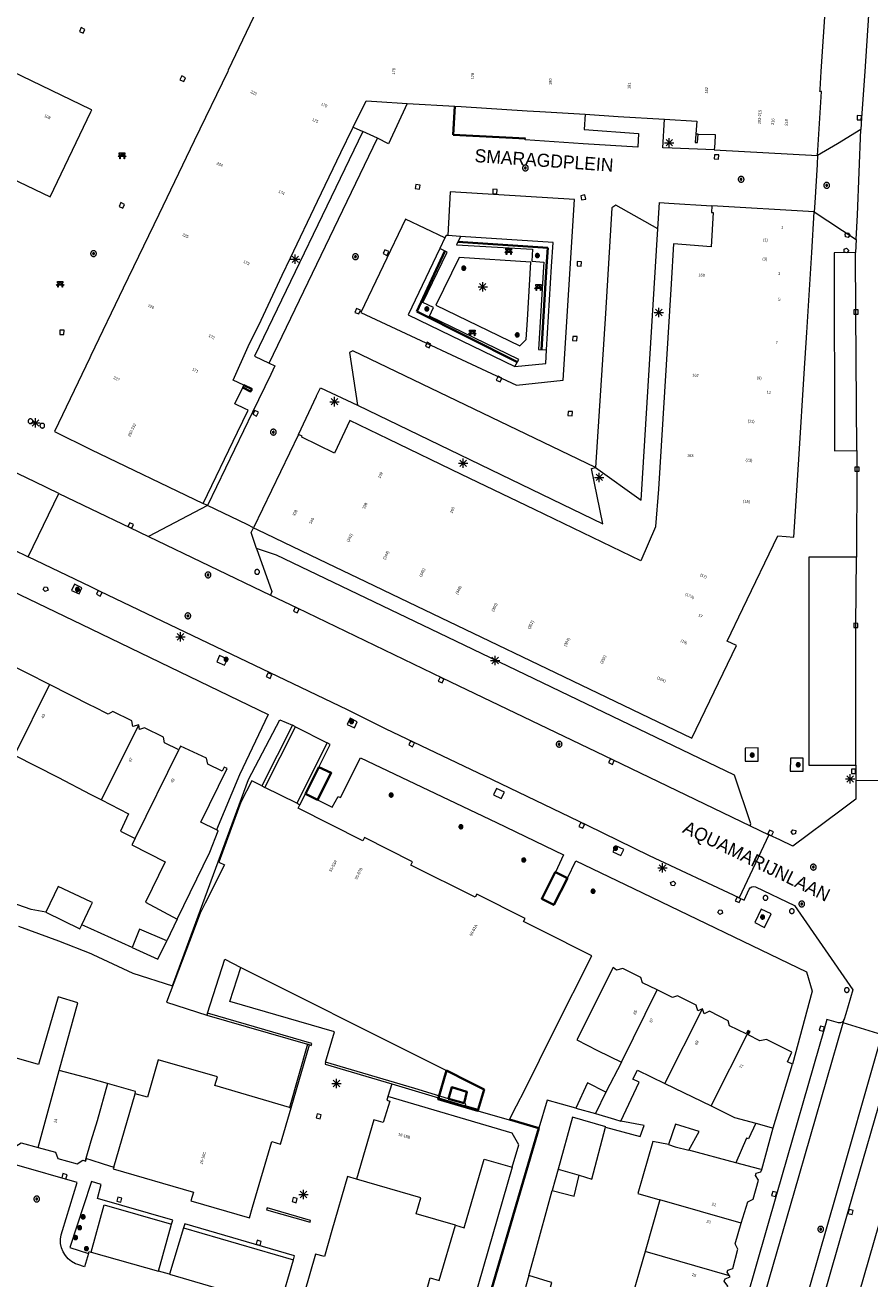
# Model space of a CAD drawing. Header units: metres. Extents: x 135779 to 137489, y 452643 to 455118.
# Tile 247 of 256: x 136993 to 137083, y 453671 to 453805. Entities that reach past the tile are written whole.
import ezdxf
from ezdxf.enums import TextEntityAlignment as Align

# ---------------------------------------------------------------- set-up
doc = ezdxf.new("R2010")
doc.units = ezdxf.units.M
doc.linetypes.add('DGN_Style_3', pattern=[78.572352, 56.123108, -22.449243])
doc.linetypes.add('DGN_Style_4', pattern=[89.853097, 44.898487, -22.449243, 0.056123, -22.449243])
for name, color, linetype, lineweight in [('KTop_GBI_Luifel', 40, 'Continuous', 40), ('KTop_GBI_Toegangstrap', 40, 'Continuous', 40), ('KTop_NAR_Huisnummer (t)', 7, 'Continuous', 13), ('KTop_NAR_Huisnummer tijdelijk (t)', 7, 'Continuous', 13), ('KTop_ORL_Weg_Straatnaam (t)', 7, 'Continuous', 13), ('KTop_OTD_Half verhard', 15, 'Continuous', 13), ('KTop_PAL_Afsluitpaal', 222, 'Continuous', 13), ('KTop_PAL_Lichtmast', 40, 'Continuous', 13), ('KTop_PND_Grondvlaksituatie van BAG-pand [tachy]', 1, 'Continuous', 13), ('KTop_PND_Pandscheiding', 40, 'Continuous', 13), ('KTop_PUT_Brandkraan of -put', 1, 'Continuous', 13), ('KTop_PUT_Inspectie- of rioolput', 15, 'Continuous', 13), ('KTop_PUT_Kolk', 15, 'Continuous', 13), ('KTop_SHD_Hek (l)', 15, 'DGN_Style_4', 40), ('KTop_SHD_Muur', 15, 'Continuous', 13), ('KTop_SHD_Muur (l)', 15, 'Continuous', 40), ('KTop_STM_Bank', 40, 'Continuous', 13), ('KTop_VGO_Boom', 92, 'Continuous', 13), ('KTop_VGO_Haag (l)', 92, 'DGN_Style_3', 40), ('KTop_WGD_Parkeervlak', 251, 'Continuous', 13), ('KTop_WGD_Rijbaan_Lokale weg', 251, 'Continuous', 13), ('KTop_WGD_Rijbaan_Lokale weg_verkeersdrempel', 40, 'Continuous', 13), ('KTop_WGD_Voetpad', 251, 'Continuous', 13), ('KTop_WGD_Voetpad_achterpad', 251, 'Continuous', 13)]:
    doc.layers.add(name, color=color, linetype=linetype, lineweight=lineweight)
doc.styles.add('Style-ROVU', font='ROVU.shx')
doc.styles.add('Style-ROVUCURSIEF', font='ROVUCURSIEF.shx')

# ---------------------------------------------------------------- blocks, each defined once
blk = doc.blocks.new('PAL_Lichtmast')
at = {"layer": 'KTop_PAL_Lichtmast'}
for p, q in [((-0.35, -0.35), (0.35, 0.35)), ((0.35, -0.35), (-0.35, 0.35)), ((0, -0.5), (0, 0.5)), ((-0.5, 0), (0.5, 0))]:
    blk.add_line(p, q, dxfattribs=at)
blk = doc.blocks.new('PAL_Afsluitpaal')
at = {"layer": 'KTop_PAL_Afsluitpaal', "flags": 128}
blk.add_lwpolyline([(0.25, 0), (0.25, 0.03), (0.24, 0.05), (0.24, 0.08), (0.23, 0.1), (0.22, 0.13), (0.2, 0.15), (0.19, 0.17), (0.17, 0.19), (0.15, 0.2), (0.12, 0.22), (0.1, 0.23), (0.08, 0.24), (0.05, 0.24), (0.03, 0.25), (0, 0.25), (-0.03, 0.25), (-0.05, 0.24), (-0.08, 0.24), (-0.1, 0.23), (-0.13, 0.22), (-0.15, 0.2), (-0.17, 0.19), (-0.19, 0.17), (-0.2, 0.15), (-0.22, 0.12), (-0.23, 0.1), (-0.24, 0.08), (-0.24, 0.05), (-0.25, 0.03), (-0.25, 0), (-0.25, -0.03), (-0.24, -0.05), (-0.24, -0.08), (-0.23, -0.1), (-0.22, -0.13), (-0.2, -0.15), (-0.19, -0.17), (-0.17, -0.19), (-0.15, -0.2), (-0.12, -0.22), (-0.1, -0.23), (-0.08, -0.24), (-0.05, -0.24), (-0.03, -0.25), (0, -0.25), (0.03, -0.25), (0.05, -0.24), (0.08, -0.24), (0.1, -0.23), (0.13, -0.22), (0.15, -0.2), (0.17, -0.19), (0.19, -0.17), (0.2, -0.15), (0.22, -0.12), (0.23, -0.1), (0.24, -0.08), (0.24, -0.05), (0.25, -0.03), (0.25, 0)], dxfattribs=at)
blk = doc.blocks.new('PUT_Kolk')
at = {"layer": 'KTop_PUT_Kolk', "flags": 128}
blk.add_lwpolyline([(0.22, -0.23), (0.22, 0.22), (-0.23, 0.22), (-0.23, -0.23), (0.22, -0.23)], dxfattribs=at)
blk = doc.blocks.new('PUT_Brandkraan_of_-put')
at = {"layer": 'KTop_PUT_Brandkraan of -put'}
for p, q in [((-0.25, 0.03), (0, 0.25)), ((-0.16, -0.25), (-0.25, 0.03)), ((0, 0.25), (0.25, 0.03)), ((0.25, 0.03), (0.16, -0.25)), ((0.16, -0.25), (-0.16, -0.25))]:
    blk.add_line(p, q, dxfattribs=at)
blk = doc.blocks.new('PUT_Inspectie-_of_rioolput')
at = {"layer": 'KTop_PUT_Inspectie- of rioolput', "flags": 128}
for points in [[(0.31, 0), (0.31, 0.03), (0.3, 0.06), (0.29, 0.1), (0.28, 0.13), (0.27, 0.15), (0.25, 0.18), (0.23, 0.21), (0.21, 0.23), (0.18, 0.25), (0.15, 0.27), (0.13, 0.28), (0.1, 0.29), (0.06, 0.3), (0.03, 0.31), (0, 0.31), (-0.03, 0.31), (-0.06, 0.3), (-0.1, 0.29), (-0.13, 0.28), (-0.16, 0.27), (-0.18, 0.25), (-0.21, 0.23), (-0.23, 0.21), (-0.25, 0.18), (-0.27, 0.15), (-0.28, 0.13), (-0.29, 0.1), (-0.3, 0.06), (-0.31, 0.03), (-0.31, 0), (-0.31, -0.03), (-0.3, -0.06), (-0.29, -0.1), (-0.28, -0.13), (-0.27, -0.16), (-0.25, -0.18), (-0.23, -0.21), (-0.21, -0.23), (-0.18, -0.25), (-0.15, -0.27), (-0.13, -0.28), (-0.1, -0.29), (-0.06, -0.3), (-0.03, -0.31), (0, -0.31), (0.03, -0.31), (0.06, -0.3), (0.1, -0.29), (0.13, -0.28), (0.15, -0.27), (0.18, -0.25), (0.21, -0.23), (0.23, -0.21), (0.25, -0.18), (0.27, -0.15), (0.28, -0.13), (0.29, -0.1), (0.3, -0.06), (0.31, -0.03), (0.31, 0)], [(0.1, 0), (0.09, 0.01), (0.09, 0.02), (0.09, 0.03), (0.09, 0.04), (0.08, 0.05), (0.08, 0.06), (0.07, 0.06), (0.06, 0.07), (0.06, 0.08), (0.05, 0.08), (0.04, 0.09), (0.03, 0.09), (0.02, 0.09), (0.01, 0.09), (0, 0.09), (-0.01, 0.09), (-0.02, 0.09), (-0.03, 0.09), (-0.04, 0.09), (-0.05, 0.08), (-0.06, 0.08), (-0.06, 0.07), (-0.07, 0.06), (-0.08, 0.06), (-0.08, 0.05), (-0.09, 0.04), (-0.09, 0.03), (-0.09, 0.02), (-0.09, 0.01), (-0.09, 0), (-0.09, -0.01), (-0.09, -0.02), (-0.09, -0.03), (-0.09, -0.04), (-0.08, -0.05), (-0.08, -0.06), (-0.07, -0.06), (-0.06, -0.07), (-0.06, -0.08), (-0.05, -0.08), (-0.04, -0.09), (-0.03, -0.09), (-0.02, -0.09), (-0.01, -0.09), (0, -0.09), (0.01, -0.09), (0.02, -0.09), (0.03, -0.09), (0.04, -0.09), (0.05, -0.08), (0.06, -0.08), (0.06, -0.07), (0.07, -0.06), (0.08, -0.06), (0.08, -0.05), (0.09, -0.04), (0.09, -0.03), (0.09, -0.02), (0.09, -0.01), (0.1, 0)], [(0.04, 0), (0.03, 0), (0.03, 0.01), (0.03, 0.01), (0.03, 0.01), (0.03, 0.02), (0.03, 0.02), (0.03, 0.02), (0.02, 0.03), (0.02, 0.03), (0.02, 0.03), (0.01, 0.03), (0.01, 0.03), (0.01, 0.03), (0, 0.03), (0, 0.03), (0, 0.03), (-0.01, 0.03), (-0.01, 0.03), (-0.01, 0.03), (-0.02, 0.03), (-0.02, 0.03), (-0.02, 0.03), (-0.03, 0.02), (-0.03, 0.02), (-0.03, 0.02), (-0.03, 0.01), (-0.03, 0.01), (-0.03, 0.01), (-0.03, 0), (-0.03, 0), (-0.03, 0), (-0.03, -0.01), (-0.03, -0.01), (-0.03, -0.01), (-0.03, -0.02), (-0.03, -0.02), (-0.03, -0.02), (-0.02, -0.03), (-0.02, -0.03), (-0.02, -0.03), (-0.01, -0.03), (-0.01, -0.03), (-0.01, -0.03), (0, -0.03), (0, -0.03), (0, -0.03), (0.01, -0.03), (0.01, -0.03), (0.01, -0.03), (0.02, -0.03), (0.02, -0.03), (0.02, -0.03), (0.03, -0.02), (0.03, -0.02), (0.03, -0.02), (0.03, -0.01), (0.03, -0.01), (0.03, -0.01), (0.03, 0), (0.04, 0)], [(0.01, 0.02), (0.01, 0.02), (0.01, 0.02), (0, 0.02), (0, 0.02), (0, 0.02), (0, 0.02), (-0.01, 0.02), (-0.01, 0.02), (-0.01, 0.02), (-0.01, 0.02), (-0.01, 0.02), (-0.02, 0.02), (-0.02, 0.01), (-0.02, 0.01), (-0.02, 0.01), (-0.02, 0.01), (-0.02, 0.01), (-0.02, 0), (-0.02, 0), (-0.02, 0), (-0.02, 0), (-0.02, -0.01), (-0.02, -0.01), (-0.02, -0.01), (-0.02, -0.01), (-0.02, -0.01), (-0.02, -0.02), (-0.01, -0.02), (-0.01, -0.02), (-0.01, -0.02), (-0.01, -0.02), (-0.01, -0.02), (0, -0.02), (0, -0.02), (0, -0.02), (0, -0.02), (0.01, -0.02), (0.01, -0.02), (0.01, -0.02), (0.01, -0.02), (0.01, -0.02), (0.02, -0.02), (0.02, -0.01), (0.02, -0.01), (0.02, -0.01), (0.02, -0.01), (0.02, -0.01), (0.02, 0), (0.02, 0), (0.02, 0), (0.02, 0), (0.02, 0.01), (0.02, 0.01), (0.02, 0.01), (0.02, 0.01), (0.02, 0.01), (0.02, 0.02), (0.01, 0.02), (0.01, 0.02), (0.01, 0.02)]]:
    blk.add_lwpolyline(points, dxfattribs=at)
blk = doc.blocks.new('STM_Bank')
at = {"layer": 'KTop_STM_Bank'}
for p, q in [((-0.42, -0.09), (-0.3, 0.02)), ((-0.3, 0.31), (0.3, 0.31)), ((-0.3, 0.14), (-0.3, 0.31)), ((-0.2, 0.14), (-0.3, 0.14)), ((-0.3, 0.02), (-0.2, 0.02)), ((-0.2, 0.02), (-0.2, 0.14)), ((0.16, 0.14), (-0.15, 0.14)), ((-0.15, 0.14), (-0.15, 0.02)), ((-0.15, 0.02), (0.16, 0.02)), ((0.16, 0.02), (0.16, 0.14)), ((0.3, 0.14), (0.2, 0.14)), ((0.2, 0.14), (0.2, 0.02)), ((0.2, 0.02), (0.3, 0.02)), ((0.3, 0.31), (0.3, 0.14)), ((0.3, 0.02), (0.42, -0.09)), ((-0.26, -0.09), (-0.42, -0.09)), ((-0.26, -0.31), (-0.26, -0.09)), ((-0.21, -0.31), (-0.26, -0.31)), ((0.22, -0.09), (-0.21, -0.09)), ((-0.21, -0.09), (-0.21, -0.31)), ((0.22, -0.31), (0.22, -0.09)), ((0.26, -0.31), (0.22, -0.31)), ((0.42, -0.09), (0.26, -0.09)), ((0.26, -0.09), (0.26, -0.31))]:
    blk.add_line(p, q, dxfattribs=at)
blk = doc.blocks.new('VGO_Boom')
at = {"layer": 'KTop_VGO_Boom', "flags": 128}
for points in [[(0.21, 0), (0.21, 0.02), (0.21, 0.04), (0.2, 0.07), (0.2, 0.09), (0.19, 0.11), (0.17, 0.13), (0.16, 0.14), (0.14, 0.16), (0.13, 0.17), (0.11, 0.19), (0.09, 0.2), (0.07, 0.2), (0.04, 0.21), (0.02, 0.21), (0, 0.21), (-0.02, 0.21), (-0.05, 0.21), (-0.07, 0.2), (-0.09, 0.2), (-0.11, 0.19), (-0.13, 0.17), (-0.14, 0.16), (-0.16, 0.14), (-0.17, 0.13), (-0.19, 0.11), (-0.2, 0.09), (-0.2, 0.07), (-0.21, 0.04), (-0.21, 0.02), (-0.22, 0), (-0.21, -0.02), (-0.21, -0.05), (-0.2, -0.07), (-0.2, -0.09), (-0.19, -0.11), (-0.17, -0.13), (-0.16, -0.14), (-0.14, -0.16), (-0.13, -0.17), (-0.11, -0.19), (-0.09, -0.2), (-0.07, -0.2), (-0.05, -0.21), (-0.02, -0.21), (0, -0.22), (0.02, -0.21), (0.04, -0.21), (0.07, -0.2), (0.09, -0.2), (0.11, -0.19), (0.13, -0.17), (0.14, -0.16), (0.16, -0.14), (0.17, -0.13), (0.19, -0.11), (0.2, -0.09), (0.2, -0.07), (0.21, -0.05), (0.21, -0.02), (0.21, 0)], [(0.15, 0), (0.15, 0.02), (0.15, 0.03), (0.15, 0.05), (0.14, 0.06), (0.13, 0.08), (0.13, 0.09), (0.12, 0.1), (0.1, 0.12), (0.09, 0.13), (0.08, 0.13), (0.06, 0.14), (0.05, 0.15), (0.03, 0.15), (0.02, 0.15), (0, 0.15), (-0.02, 0.15), (-0.03, 0.15), (-0.05, 0.15), (-0.06, 0.14), (-0.08, 0.13), (-0.09, 0.13), (-0.1, 0.12), (-0.12, 0.1), (-0.13, 0.09), (-0.13, 0.08), (-0.14, 0.06), (-0.15, 0.05), (-0.15, 0.03), (-0.15, 0.02), (-0.16, 0), (-0.15, -0.02), (-0.15, -0.03), (-0.15, -0.05), (-0.14, -0.06), (-0.13, -0.08), (-0.13, -0.09), (-0.12, -0.1), (-0.1, -0.12), (-0.09, -0.13), (-0.08, -0.13), (-0.06, -0.14), (-0.05, -0.15), (-0.03, -0.15), (-0.02, -0.15), (0, -0.16), (0.02, -0.15), (0.03, -0.15), (0.05, -0.15), (0.06, -0.14), (0.08, -0.13), (0.09, -0.13), (0.1, -0.12), (0.12, -0.1), (0.13, -0.09), (0.13, -0.08), (0.14, -0.06), (0.15, -0.05), (0.15, -0.03), (0.15, -0.02), (0.15, 0)], [(0.1, 0), (0.09, 0.01), (0.09, 0.02), (0.09, 0.03), (0.09, 0.04), (0.08, 0.05), (0.08, 0.06), (0.07, 0.06), (0.06, 0.07), (0.06, 0.08), (0.05, 0.08), (0.04, 0.09), (0.03, 0.09), (0.02, 0.09), (0.01, 0.09), (0, 0.09), (-0.01, 0.09), (-0.02, 0.09), (-0.03, 0.09), (-0.04, 0.09), (-0.05, 0.08), (-0.06, 0.08), (-0.06, 0.07), (-0.07, 0.06), (-0.08, 0.06), (-0.08, 0.05), (-0.09, 0.04), (-0.09, 0.03), (-0.09, 0.02), (-0.09, 0.01), (-0.1, 0), (-0.09, -0.01), (-0.09, -0.02), (-0.09, -0.03), (-0.09, -0.04), (-0.08, -0.05), (-0.08, -0.06), (-0.07, -0.06), (-0.06, -0.07), (-0.06, -0.08), (-0.05, -0.08), (-0.04, -0.09), (-0.03, -0.09), (-0.02, -0.09), (-0.01, -0.09), (0, -0.1), (0.01, -0.09), (0.02, -0.09), (0.03, -0.09), (0.04, -0.09), (0.05, -0.08), (0.06, -0.08), (0.06, -0.07), (0.07, -0.06), (0.08, -0.06), (0.08, -0.05), (0.09, -0.04), (0.09, -0.03), (0.09, -0.02), (0.09, -0.01), (0.1, 0)], [(0.04, 0), (0.03, 0), (0.03, 0.01), (0.03, 0.01), (0.03, 0.01), (0.03, 0.02), (0.03, 0.02), (0.03, 0.02), (0.02, 0.03), (0.02, 0.03), (0.02, 0.03), (0.01, 0.03), (0.01, 0.03), (0.01, 0.03), (0, 0.03), (0, 0.03), (0, 0.03), (-0.01, 0.03), (-0.01, 0.03), (-0.01, 0.03), (-0.02, 0.03), (-0.02, 0.03), (-0.02, 0.03), (-0.03, 0.02), (-0.03, 0.02), (-0.03, 0.02), (-0.03, 0.01), (-0.03, 0.01), (-0.03, 0.01), (-0.04, 0), (-0.04, 0), (-0.04, 0), (-0.03, -0.01), (-0.03, -0.01), (-0.03, -0.01), (-0.03, -0.02), (-0.03, -0.02), (-0.03, -0.02), (-0.02, -0.03), (-0.02, -0.03), (-0.02, -0.03), (-0.01, -0.03), (-0.01, -0.03), (-0.01, -0.03), (0, -0.04), (0, -0.04), (0, -0.04), (0.01, -0.03), (0.01, -0.03), (0.01, -0.03), (0.02, -0.03), (0.02, -0.03), (0.02, -0.03), (0.03, -0.02), (0.03, -0.02), (0.03, -0.02), (0.03, -0.01), (0.03, -0.01), (0.03, -0.01), (0.03, 0), (0.04, 0)]]:
    blk.add_lwpolyline(points, dxfattribs=at)

msp = doc.modelspace()

# ---------------------------------------------------------------- linework, layer by layer
at = {"layer": 'KTop_GBI_Luifel', "flags": 128}
msp.add_lwpolyline([(137038.06, 453693.12), (137037.17, 453690.07), (137041.42, 453688.83), (137041.47, 453688.97), (137042.09, 453691.1), (137040.51, 453691.89), (137038.06, 453693.12)], dxfattribs=at)
at = {"layer": 'KTop_GBI_Toegangstrap', "flags": 128}
for points in [[(137024.4, 453725.59), (137022.96, 453722.74)], [(137024.27, 453722.09), (137025.73, 453724.97), (137024.4, 453725.59)], [(137022.96, 453722.74), (137024.27, 453722.09)], [(137049.74, 453714.35), (137049.7, 453714.36), (137048.25, 453711.51), (137049.55, 453710.85), (137051.01, 453713.71)], [(137051.01, 453713.71), (137049.74, 453714.35)], [(137039.95, 453689.63), (137040.25, 453690.85), (137038.62, 453691.35), (137038.29, 453690.12)], [(137038.29, 453690.12), (137039.95, 453689.63)]]:
    msp.add_lwpolyline(points, dxfattribs=at)
at = {"layer": 'KTop_OTD_Half verhard', "flags": 128}
for points in [[(137039.56, 453782.35), (137039.14, 453781.46), (137047.27, 453780.98), (137047.19, 453779.7), (137048.48, 453779.62), (137048.44, 453779.1), (137047.9, 453770.26), (137048.77, 453770.22)], [(137045.39, 453768.44), (137045.81, 453769.18), (137036.23, 453773.84), (137036.67, 453774.74), (137035.53, 453775.29), (137038.13, 453780.67), (137037.34, 453781.05)], [(137045.9, 453770.66), (137046.59, 453771.33), (137046.72, 453773.45), (137047.08, 453779.61), (137039.41, 453780.1), (137036.91, 453775), (137045.9, 453770.66)]]:
    msp.add_lwpolyline(points, dxfattribs=at)
at = {"layer": 'KTop_PND_Grondvlaksituatie van BAG-pand [tachy]', "flags": 128}
for points in [[(137077.79, 453791), (137078.2, 453797.85), (137078.05, 453797.86), (137078.03, 453797.86), (137078.05, 453798.08), (137078.17, 453800), (137079.75, 453823.47), (137027.36, 453826.68), (137014.71, 453800.14), (137014.64, 453800), (137011.06, 453792.58), (137007.27, 453784.7), (137003.47, 453776.83), (137000, 453769.62), (136999.99, 453769.59), (136999.97, 453769.56), (136999.88, 453769.36), (136996.09, 453761.49), (137000, 453759.56), (137012, 453753.8)], [(136956.45, 453805.38), (136963.83, 453801.84), (136967.67, 453800), (136973.08, 453797.41), (136984.61, 453791.87), (136988.08, 453790.21), (136995.63, 453786.59), (137000, 453795.67), (137000.1, 453795.88), (137000, 453795.93), (136999.99, 453795.93), (136991.57, 453800), (136991.31, 453800.13), (136988.87, 453801.3), (136989.64, 453802.9), (136989.64, 453802.91), (137000, 453824.49)], [(137028.09, 453794.06), (137029.47, 453796.86), (137030.61, 453796.79), (137033.87, 453796.59)], [(137033.87, 453796.59), (137038.95, 453796.28)], [(137038.95, 453796.28), (137039.63, 453796.24), (137046.7, 453795.8), (137048.04, 453795.72), (137052.91, 453795.42)], [(137052.91, 453795.42), (137056.45, 453795.2), (137061.4, 453794.9)], [(137012, 453753.8), (137015.69, 453761.4), (137016.84, 453763.76), (137016.53, 453763.91), (137015.42, 453764.44), (137016.25, 453766.2), (137016.36, 453766.43), (137015.21, 453766.97), (137016.83, 453770.58), (137018.22, 453773.4), (137020.48, 453778.2), (137021.35, 453780.07), (137024.24, 453786.11), (137026.75, 453791.35), (137028.01, 453793.91), (137028.09, 453794.06)], [(137061.4, 453794.9), (137064.85, 453794.69), (137064.74, 453793.28)], [(137065.01, 453793.28), (137064.74, 453793.28)], [(137065.01, 453793.28), (137066.81, 453793.27), (137066.77, 453792.3), (137066.73, 453791.63)], [(137066.73, 453791.63), (137077.79, 453791)], [(137017.42, 453751.2), (137017.79, 453751.02), (137025.3, 453747.41), (137029.41, 453745.43), (137033.1, 453743.66), (137040.91, 453739.91), (137048.8, 453736.13), (137064.31, 453728.68), (137069.1, 453738.59), (137068.11, 453739.07), (137069.78, 453742.56), (137073.52, 453750.33), (137074.41, 453750.26), (137075.24, 453750.19), (137075.8, 453759.06), (137076.35, 453767.71), (137076.63, 453772.09), (137077.16, 453780.63), (137077.43, 453784.98)], [(137066.45, 453785.63), (137066.42, 453784.91), (137066.6, 453784.9), (137066.39, 453781.26), (137062.37, 453781.56), (137062.1, 453777.29), (137061.57, 453768.62), (137061.04, 453759.95), (137060.75, 453755.33), (137060.44, 453751.32), (137060.42, 453751.29), (137058.85, 453747.67), (137047.47, 453753.15), (137039.66, 453756.9), (137031.86, 453760.66), (137027.72, 453762.65), (137026.09, 453759.17), (137022.57, 453760.87), (137022.61, 453760.98), (137022.21, 453761.18)], [(137077.43, 453784.98), (137066.45, 453785.63)], [(137022.21, 453761.18), (137017.42, 453751.2)], [(136995.57, 453734.43), (136990.78, 453736.86)], [(137005.13, 453730.11), (137004.48, 453729.95), (137004.38, 453730.55), (137002.35, 453731.54), (137001.84, 453731.27), (137000.31, 453732.02), (137000, 453732.17), (136995.57, 453734.43)], [(137009.41, 453727.42), (137007.86, 453728.17), (137007.76, 453728.8), (137005.73, 453729.78), (137005.21, 453729.6), (137005.13, 453730.11)], [(137013.43, 453718.88), (137011.76, 453719.7), (137014.59, 453725.45), (137014.28, 453725.58), (137014.06, 453725.16), (137012.53, 453725.9), (137012.39, 453726.55), (137009.59, 453727.84), (137009.41, 453727.42)], [(136991.83, 453726.88), (136996.46, 453724.5), (137000, 453722.67), (137001.13, 453722.09)], [(137018.3, 453723.58), (137017.21, 453724.13), (137016.06, 453721.84), (137013.7, 453715.43), (137014.31, 453715.12), (137012.22, 453711.04), (137011.68, 453709.95), (137010.57, 453706.94), (137008.09, 453700.45), (137012.41, 453699.07)], [(137018.3, 453723.58), (137018.63, 453723.42)], [(137022.03, 453721.72), (137018.63, 453723.42)], [(137001.13, 453722.09), (137004.03, 453720.59), (137003.16, 453718.75), (137004.74, 453717.94)], [(137022.03, 453721.72), (137022.36, 453721.55)], [(137044.79, 453687.88), (137045.56, 453689.35), (137046.43, 453691.08), (137049.6, 453697.42), (137053.61, 453705.39), (137048.17, 453708.13), (137046.32, 453709.06), (137046.49, 453709.4), (137041.32, 453712.01), (137041.13, 453711.66), (137034.24, 453715.11), (137034.42, 453715.47), (137029.27, 453718.07), (137029.09, 453717.71), (137022.19, 453721.19), (137022.36, 453721.55), (137022.36, 453721.55)], [(137004.74, 453717.94), (137004.39, 453717.26), (137007.94, 453715.47), (137005.85, 453711.15), (137009.23, 453709.34)], [(137009.23, 453709.34), (137012.73, 453716.5), (137013.63, 453718.78), (137013.43, 453718.88)], [(136999.02, 453708.71), (137000, 453710.75), (137000.16, 453711.09), (137000, 453711.17), (136996.5, 453712.81), (136995.17, 453710.06)], [(136995.17, 453710.06), (136998.82, 453708.29), (136999.02, 453708.71)], [(137008.12, 453707.02), (137005.2, 453708.27), (137004.42, 453706.28)], [(137004.42, 453706.28), (137007.17, 453705.03), (137008.12, 453707.02)], [(137012.47, 453699.27), (137014.33, 453705.04), (137016.06, 453704.17)], [(137016.06, 453704.17), (137035.55, 453694.38), (137040.51, 453691.89), (137042.09, 453691.1), (137041.47, 453688.97)], [(137060.6, 453701.75), (137059.04, 453702.51), (137058.87, 453703.08), (137056.93, 453704.05), (137056.27, 453703.87), (137055.9, 453704.16), (137052.02, 453696.4), (137054.21, 453695.29), (137056.78, 453694.03)], [(137065.48, 453699.72), (137064.95, 453699.52), (137064.77, 453700.13), (137062.8, 453701.12), (137062.27, 453700.94), (137060.6, 453701.75)], [(136996.62, 453693.14), (136998.61, 453700.37), (136996.5, 453701), (136994.38, 453693.78), (136991.55, 453694.59)], [(137012.47, 453699.27), (137012.41, 453699.07)], [(137070.43, 453697.35), (137070.32, 453697.41), (137070.14, 453697.06), (137068.37, 453697.92), (137068.2, 453698.46), (137066.21, 453699.48), (137065.65, 453699.21), (137065.48, 453699.72)], [(137075.1, 453693.81), (137074.58, 453694.06), (137075.02, 453695.08), (137072.32, 453696.45), (137071.6, 453696.32), (137070.36, 453696.94), (137070.55, 453697.29), (137070.43, 453697.35)], [(137021.24, 453689.19), (137013.27, 453691.52), (137013.54, 453692.47), (137007.21, 453694.29), (137006.05, 453690.27), (137004.73, 453690.65)], [(137056.78, 453694.03), (137055.13, 453690.83)], [(137073.04, 453686.99), (137075.1, 453693.81)], [(137001.77, 453691.74), (137000, 453692.25), (136996.62, 453693.14)], [(137056.74, 453687.72), (137058.68, 453691.89), (137058.01, 453692.21), (137058.52, 453693.18), (137061.45, 453691.75)], [(137004.73, 453690.65), (137004.79, 453690.88), (137001.77, 453691.74)], [(137055.13, 453690.83), (137053.14, 453691.83), (137051.91, 453689.12)], [(137061.45, 453691.75), (137066.39, 453689.34)], [(137031.79, 453690.35), (137031.67, 453689.95), (137031.98, 453689.84), (137031.27, 453687.57), (137030.28, 453687.85), (137028.43, 453681.51)], [(137045.09, 453682.79), (137045.79, 453685.19), (137045.1, 453686.44), (137031.79, 453690.35)], [(137002.44, 453682.78), (137002.4, 453682.62), (137010.98, 453680.13), (137010.71, 453679.19), (137016.99, 453677.39), (137017.31, 453678.5), (137019.36, 453685.53), (137020.31, 453685.26), (137021.44, 453689.13)], [(137021.24, 453689.19), (137021.44, 453689.13)], [(137041.47, 453688.97), (137041.42, 453688.83), (137044.77, 453687.85), (137044.79, 453687.88)], [(137055.09, 453687.09), (137055.1, 453687.11), (137051.54, 453688.15), (137050.02, 453682.58)], [(137051.91, 453689.12), (137054, 453688.52)], [(137054, 453688.52), (137056.03, 453687.94), (137056.74, 453687.72)], [(137066.39, 453689.34), (137068.9, 453688.11), (137071.16, 453687.5)], [(137052.27, 453681.93), (137053.61, 453681.5), (137055.09, 453687.09)], [(137064, 453684.6), (137065.1, 453686.62), (137062.56, 453687.41), (137061.81, 453685.23)], [(137071.16, 453687.5), (137070.39, 453685.84), (137070.17, 453685.9), (137069.05, 453683.26)], [(137071.8, 453682.53), (137073.04, 453686.99)], [(136989.12, 453685.83), (136991.96, 453685.03), (136992.55, 453685.41), (136994.35, 453684.91)], [(137061.81, 453685.23), (137060.16, 453685.55), (137058.56, 453679.99), (137060.91, 453679.31)], [(136994.35, 453684.91), (136996.2, 453684.39), (136996.46, 453683.73), (136998.54, 453683.15), (136999.15, 453683.53), (136999.36, 453683.47), (136999.37, 453683.47)], [(137069.05, 453683.26), (137064, 453684.6)], [(136999.37, 453683.47), (136999.45, 453683.44), (136999.54, 453683.72), (137000, 453683.57), (137001.33, 453683.14), (137002.44, 453682.78)], [(137039.01, 453676.58), (137039.96, 453676.31), (137042.1, 453683.66), (137045.09, 453682.79)], [(137028.43, 453681.51), (137027.47, 453681.79), (137025.8, 453676.03), (137024.99, 453673.25), (137024.05, 453673.48), (137022.22, 453667.19)], [(137050.02, 453682.58), (137049.39, 453680.29)], [(137049.39, 453680.29), (137051.72, 453679.7), (137052.27, 453681.93)], [(137069.61, 453676.79), (137070.3, 453679.07), (137070.89, 453679.37), (137071.47, 453681.39), (137071.15, 453681.9), (137071.21, 453682.14), (137071.7, 453682.31), (137071.8, 453682.53)], [(137060.91, 453679.31), (137059.32, 453673.78)], [(137022.22, 453667.19), (137034.27, 453663.71), (137036.33, 453670.96), (137037.28, 453670.68), (137039.01, 453676.58)], [(137068.35, 453671.17), (137068.12, 453671.58), (137068.19, 453671.79), (137068.72, 453671.94), (137069.26, 453674.02), (137068.95, 453674.61), (137069.61, 453676.79)], [(137059.32, 453673.78), (137057.66, 453668.01)], [(137046.88, 453671.21), (137046.81, 453670.96), (137046.28, 453669.03), (137045.91, 453667.71)], [(137045.91, 453667.71), (137048.38, 453667.03), (137049.32, 453670.45), (137048.96, 453670.55), (137046.88, 453671.21)], [(137066.34, 453665.53), (137067, 453667.83), (137067.62, 453668.03), (137068.16, 453670.06), (137067.8, 453670.59), (137067.9, 453670.84), (137068.42, 453671.05), (137068.35, 453671.17)]]:
    msp.add_lwpolyline(points, dxfattribs=at)
at = {"layer": 'KTop_PND_Pandscheiding', "flags": 128}
for points in [[(136995.57, 453734.43), (136991.83, 453726.88)], [(137001.13, 453722.09), (137005.13, 453730.11)], [(137004.74, 453717.94), (137009.41, 453727.42)], [(137056.78, 453694.03), (137060.6, 453701.75)], [(137061.45, 453691.75), (137065.48, 453699.72)], [(137066.39, 453689.34), (137070.43, 453697.35)], [(136994.35, 453684.91), (136996.62, 453693.14)], [(137001.77, 453691.74), (137000.66, 453687.76), (137000, 453685.57), (136999.37, 453683.47)], [(137055.13, 453690.83), (137054, 453688.52)], [(137002.44, 453682.78), (137004.73, 453690.65)], [(137071.16, 453687.5), (137072.83, 453687.05), (137073.04, 453686.99)], [(137061.81, 453685.23), (137062.54, 453684.96), (137064, 453684.6)], [(137071.8, 453682.53), (137071.61, 453682.58), (137069.05, 453683.26)], [(137039.01, 453676.58), (137034.8, 453677.81), (137035.3, 453679.53), (137028.43, 453681.51)], [(137050.02, 453682.58), (137052.27, 453681.93)], [(137069.61, 453676.79), (137060.91, 453679.31)], [(137068.35, 453671.17), (137059.32, 453673.78)]]:
    msp.add_lwpolyline(points, dxfattribs=at)
at = {"layer": 'KTop_SHD_Hek (l)', "flags": 128}
for points in [[(137038.95, 453796.28), (137038.79, 453793.23), (137046.51, 453792.83)], [(137042.38, 453668.04), (137047.94, 453686.98)], [(137047.94, 453686.98), (137044.79, 453687.88)]]:
    msp.add_lwpolyline(points, dxfattribs=at)
at = {"layer": 'KTop_SHD_Muur', "flags": 128}
for points in [[(137064.74, 453793.28), (137064.67, 453792.41), (137064.93, 453792.39), (137065.01, 453793.28)], [(137021.57, 453730.06), (137018.3, 453723.58)], [(137018.63, 453723.42), (137021.9, 453729.89)], [(137021.9, 453729.89), (137021.57, 453730.06)], [(137025.29, 453728.17), (137022.03, 453721.72)], [(137024.4, 453725.59), (137025.62, 453728), (137025.29, 453728.17)], [(137022.36, 453721.55), (137022.96, 453722.74)], [(137012.41, 453699.07), (137023.19, 453695.94)], [(137023.39, 453695.88), (137023.59, 453695.82), (137023.65, 453696.02), (137012.47, 453699.27)], [(137023.19, 453695.94), (137021.24, 453689.19)], [(137021.44, 453689.13), (137023.39, 453695.88)], [(137023.39, 453695.88), (137023.19, 453695.94)], [(137025.12, 453694.03), (137025.06, 453693.83), (137032.22, 453691.7)], [(137038.29, 453690.12), (137034.66, 453691.2), (137025.12, 453694.03)], [(137032.22, 453691.7), (137040.07, 453689.37)], [(137040.07, 453689.37), (137040.13, 453689.58), (137039.95, 453689.63)], [(137023.47, 453676.9), (137023.52, 453677.1), (137018.85, 453678.45), (137018.8, 453678.24), (137023.47, 453676.9)]]:
    msp.add_lwpolyline(points, dxfattribs=at)
at = {"layer": 'KTop_SHD_Muur (l)', "flags": 128}
for points in [[(137016.25, 453766.2), (137017.1, 453765.77), (137017.25, 453766.02)], [(137017.25, 453766.02), (137016.36, 453766.43)]]:
    msp.add_lwpolyline(points, dxfattribs=at)
at = {"layer": 'KTop_VGO_Haag (l)', "flags": 128}
for points in [[(137045.66, 453768.91), (137034.87, 453774.33), (137037.88, 453780.79)], [(137048.23, 453770.24), (137048.78, 453779.18), (137048.9, 453781.13), (137039.28, 453781.76)]]:
    msp.add_lwpolyline(points, dxfattribs=at)
at = {"layer": 'KTop_WGD_Parkeervlak', "flags": 128}
for points in [[(137029.1, 453793.59), (137017.52, 453769.56), (137019.09, 453768.79)], [(137037.9, 453782.21), (137037.34, 453781.05)], [(137039.56, 453782.35), (137038.19, 453782.44)], [(137048.77, 453770.22), (137049.31, 453779.13), (137049.47, 453781.72), (137039.56, 453782.35)], [(137037.34, 453781.05), (137033.97, 453773.97), (137045.39, 453768.44)], [(137045.39, 453768.44), (137048.68, 453768.75), (137048.77, 453770.22)], [(137017.71, 453748.96), (137019.35, 453744.39), (137019.21, 453743.98)], [(137000.02, 453673.69), (137001.41, 453678.77), (137008.64, 453676.69)], [(137009.92, 453676.31), (137021.67, 453672.89)]]:
    msp.add_lwpolyline(points, dxfattribs=at)
at = {"layer": 'KTop_WGD_Rijbaan_Lokale weg', "flags": 128}
for points in [[(137083.23, 453806.01), (137082.83, 453800), (137082.5, 453795.04), (137082.43, 453793.79)], [(137033.87, 453796.59), (137031.86, 453792.27), (137030.69, 453792.85)], [(137052.91, 453795.42), (137052.81, 453793.78), (137058.63, 453793.37), (137058.53, 453791.91), (137052.7, 453792.25), (137046.5, 453792.7), (137046.51, 453792.83), (137038.79, 453793.23), (137038.95, 453796.28)], [(137066.73, 453791.63), (137062.22, 453791.78), (137061.23, 453791.84), (137061.4, 453794.9)], [(137019.09, 453768.79), (137030.69, 453792.85)], [(137081.92, 453782.02), (137082.04, 453784.68), (137082.43, 453793.79)], [(137077.79, 453791), (137077.75, 453790.1), (137077.74, 453790.04), (137077.48, 453785.96), (137077.43, 453784.98)], [(137037.9, 453782.21), (137033.69, 453784.21), (137028.89, 453774.23), (137045.54, 453766.44), (137050.55, 453766.99), (137051.78, 453786.32), (137038.45, 453787.13), (137038.19, 453782.44)], [(137060.67, 453783.16), (137060.85, 453785.99), (137061.85, 453785.93), (137066.45, 453785.63)], [(137060.67, 453783.16), (137056.2, 453785.7), (137055.77, 453785.42), (137055.09, 453774.1), (137054.01, 453757.64)], [(137038.19, 453782.44), (137038.01, 453782.45), (137037.9, 453782.21)], [(137081.92, 453782.02), (137081.85, 453780.64)], [(137081.99, 453759.47), (137081.89, 453774.27), (137081.85, 453780.64)], [(137054.01, 453757.64), (137028.04, 453770.12), (137027.69, 453769.94), (137028.52, 453764.29)], [(137019.09, 453768.79), (137019.69, 453768.5), (137019.25, 453767.6), (137017.29, 453763.54), (137012.47, 453753.58)], [(137022.21, 453761.18), (137024.13, 453765.27), (137024.15, 453765.29), (137024.56, 453766.15), (137028.52, 453764.29)], [(137081.99, 453759.47), (137082, 453757.47), (137081.94, 453748.04)], [(136993.29, 453748.1), (136996.58, 453754.85)], [(136996.58, 453754.85), (137000, 453753.2), (137004.15, 453751.21), (137006.15, 453750.26)], [(137017.42, 453751.2), (137016.72, 453751.53), (137012.47, 453753.58)], [(137006.15, 453750.26), (137019.21, 453743.98)], [(137069.38, 453711.62), (137059.78, 453716.11), (137053.15, 453719.34), (137042.98, 453724.23), (137031.53, 453729.69), (137027.48, 453731.7), (137001, 453744.36), (137000, 453744.86), (136993.29, 453748.1)], [(137081.88, 453725.8), (137081.88, 453740.75), (137081.94, 453748.04)], [(137019.21, 453743.98), (137022.09, 453742.61), (137037.59, 453735.14), (137055.82, 453726.42), (137070.56, 453719.32)], [(137081.88, 453725.8), (137081.88, 453725.15), (137081.88, 453724.17)], [(137081.88, 453724.17), (137087.59, 453724.22)], [(137070.56, 453719.32), (137072.56, 453718.35)], [(137072.56, 453718.35), (137069.38, 453711.62)], [(137063.19, 453638.04), (137067.44, 453652.83), (137072.68, 453671.05), (137075.28, 453680.06), (137080.53, 453698.22)], [(137084.69, 453696.96), (137080.53, 453698.22)], [(137084.35, 453695.88), (137079.74, 453679.78), (137075.06, 453663.49), (137076.7, 453663)], [(136999.76, 453673.56), (136999.3, 453672.14), (136998.6, 453672.37), (136998.35, 453672.47), (136997.94, 453672.7), (136997.58, 453672.99), (136997.27, 453673.34), (136997.03, 453673.74), (136996.86, 453674.18), (136996.76, 453674.63), (136996.75, 453675.1), (136996.81, 453675.56), (136996.95, 453676.01), (136998.53, 453681.17), (136979.11, 453686.72)], [(136999.76, 453673.56), (136999.82, 453673.76), (137000, 453673.7), (137000.02, 453673.69)], [(137000.02, 453673.69), (137007.25, 453671.67)], [(137008.41, 453671.34), (137007.25, 453671.67)], [(137008.41, 453671.34), (137020.23, 453667.9)]]:
    msp.add_lwpolyline(points, dxfattribs=at)
at = {"layer": 'KTop_WGD_Rijbaan_Lokale weg_verkeersdrempel', "flags": 128}
for points in [[(136996.58, 453754.85), (136994.01, 453756.11), (136982.72, 453761.48), (136980.59, 453762.44)], [(136977.35, 453755.75), (136978.8, 453755.05), (136991.68, 453748.87), (136993.29, 453748.1)], [(137081.88, 453724.17), (137081.89, 453722.88), (137081.87, 453722.15), (137080.31, 453721), (137075.12, 453717.15), (137073.75, 453717.82), (137072.65, 453718.31), (137072.56, 453718.35)], [(137069.38, 453711.62), (137069.92, 453711.36), (137070.47, 453712.55), (137070.56, 453712.67), (137070.74, 453712.78), (137070.94, 453712.81), (137071.15, 453712.77), (137075.31, 453710.78), (137081.57, 453701.75), (137080.8, 453699.18), (137080.64, 453698.61)], [(137080.53, 453698.22), (137080.64, 453698.61)]]:
    msp.add_lwpolyline(points, dxfattribs=at)
at = {"layer": 'KTop_WGD_Voetpad', "flags": 128}
for points in [[(137028.09, 453794.06), (137029.1, 453793.59)], [(137030.69, 453792.85), (137029.1, 453793.59)], [(137082.43, 453793.79), (137079.9, 453792.27), (137077.79, 453791)], [(137077.43, 453784.98), (137081.92, 453782.02)], [(137054.01, 453757.64), (137058.9, 453754.15), (137060.67, 453783.16)], [(137081.85, 453780.64), (137079.55, 453780.6), (137079.6, 453759.43), (137081.99, 453759.47)], [(137028.52, 453764.29), (137054.79, 453751.62), (137053.6, 453757.52), (137054.01, 453757.64)], [(136952.92, 453755.35), (136955.99, 453761.52), (136960.15, 453759.53), (137000, 453740.38), (137018.98, 453731.22), (137015.91, 453724.75), (137013.43, 453718.88)], [(137012.47, 453753.58), (137012, 453753.8)], [(137012.47, 453753.58), (137006.15, 453750.26)], [(137017.71, 453748.96), (137017.16, 453750.68), (137017.42, 453751.2)], [(137070.56, 453719.32), (137070.63, 453719.53), (137068.88, 453724.73), (137039.07, 453739.05), (137019.88, 453748.27), (137017.71, 453748.96)], [(137081.94, 453748.04), (137076.86, 453748.04), (137076.86, 453747.39), (137076.84, 453725.81), (137081.88, 453725.8)], [(136998.73, 453744.12), (136999.03, 453744.78), (136998.23, 453745.15), (136997.93, 453744.49), (136998.73, 453744.12)], [(137014.3, 453736.5), (137014.62, 453737.15), (137013.76, 453737.53), (137013.47, 453736.86), (137014.3, 453736.5)], [(136992.25, 453708.57), (136996.54, 453707.02), (137000, 453705.65), (137000.22, 453705.56), (137004.5, 453703.55), (137008.73, 453702.19), (137016.87, 453724.26), (137020.24, 453730.63), (137021.57, 453730.06)], [(137021.9, 453729.89), (137025.29, 453728.17)], [(137027.74, 453730.81), (137027.43, 453730.16), (137028.21, 453729.78), (137028.5, 453730.45), (137027.74, 453730.81)], [(137070.03, 453727.63), (137070.04, 453726.23), (137071.43, 453726.24), (137071.42, 453727.64), (137070.03, 453727.63)], [(137079.61, 453660.14), (137092.84, 453706), (137093.44, 453708.08), (137093.37, 453728.01)], [(137024.27, 453722.09), (137025.83, 453721.3), (137026.45, 453722.46), (137026.72, 453722.33), (137028.86, 453726.57), (137043.42, 453719.65), (137050.58, 453716.21), (137049.74, 453714.35)], [(137074.86, 453725.15), (137076.23, 453725.14), (137076.24, 453726.53), (137074.87, 453726.54), (137074.86, 453725.15)], [(137043.42, 453723.3), (137043.1, 453722.63), (137043.93, 453722.23), (137044.26, 453722.9), (137043.42, 453723.3)], [(137055.88, 453716.53), (137056.71, 453716.13), (137057.04, 453716.77), (137056.2, 453717.18), (137055.88, 453716.53)], [(137051.01, 453713.71), (137051.92, 453715.57), (137058.07, 453712.61), (137076.61, 453703.69), (137077.21, 453701.62), (137075.1, 453693.81)], [(136995.17, 453710.06), (136993.6, 453710.36), (136990.1, 453711.58), (136990.09, 453711.58), (136990.08, 453711.56), (136989.86, 453711.66)], [(137071.75, 453710.41), (137071.05, 453708.96), (137072.11, 453708.45), (137072.81, 453709.9), (137071.75, 453710.41)], [(137004.42, 453706.28), (137000, 453708.28), (136999.02, 453708.71)], [(137009.23, 453709.34), (137008.12, 453707.02)], [(137025.12, 453694.03), (137026.06, 453697.28), (137014.86, 453700.51), (137016.06, 453704.17)], [(137080.64, 453698.61), (137080.57, 453698.44), (137080.43, 453698.31), (137080.24, 453698.23), (137080.04, 453698.24), (137078.78, 453698.6), (137078.48, 453697.55), (137073.38, 453679.86), (137067.99, 453661.12), (137061.77, 453639.51), (137061.66, 453639.01), (137062.86, 453638.61), (137062.88, 453638.61), (137063.05, 453638.53), (137063.17, 453638.39), (137063.22, 453638.22), (137063.19, 453638.04)], [(137076.7, 453663), (137077.06, 453664.15), (137081.07, 453678.06), (137085.51, 453693.44), (137085.93, 453694.91), (137084.65, 453695.28), (137084.51, 453695.36), (137084.38, 453695.51), (137084.33, 453695.69), (137084.35, 453695.88)], [(137032.22, 453691.7), (137031.79, 453690.35)], [(137008.64, 453676.69), (137008.77, 453677.12), (137000.72, 453679.46), (137001.11, 453680.94), (137000.08, 453681.27), (137000, 453681.04), (136997.76, 453674.21), (136999.76, 453673.56)], [(137007.25, 453671.67), (137008.64, 453676.69)], [(137009.92, 453676.31), (137008.41, 453671.34)], [(137021.67, 453672.89), (137021.79, 453673.31), (137010.04, 453676.72), (137009.92, 453676.31)], [(137020.23, 453667.9), (137021.67, 453672.89)]]:
    msp.add_lwpolyline(points, dxfattribs=at)
at = {"layer": 'KTop_WGD_Voetpad_achterpad', "flags": 128}
for points in [[(137051.91, 453689.12), (137048.85, 453689.97), (137047.94, 453686.98), (137044.79, 453687.88)], [(137041.47, 453688.97), (137040.07, 453689.37)], [(137055.09, 453687.09), (137058.81, 453686.07), (137059.22, 453687.24), (137056.74, 453687.72)], [(137045.09, 453682.79), (137040.96, 453668.45)], [(137046.88, 453671.21), (137047.48, 453673.37), (137049.39, 453680.29)]]:
    msp.add_lwpolyline(points, dxfattribs=at)

# ---------------------------------------------------------------- block references
at = {"layer": 'KTop_PAL_Afsluitpaal'}
for p in [(136993.53, 453762.59), (136994.8, 453762.11), (137017.79, 453746.47), (137072.21, 453711.6), (137075.03, 453710.18), (137080.91, 453701.74)]:
    msp.add_blockref('PAL_Afsluitpaal', p, dxfattribs=at)
at = {"layer": 'KTop_PAL_Lichtmast'}
for p in [(137061.91, 453792.38), (137021.88, 453779.91), (137041.94, 453776.96), (137060.8, 453774.21), (137026.07, 453764.68), (136994.08, 453762.4), (137039.85, 453758.09), (137054.42, 453756.58), (137009.59, 453739.52), (137043.27, 453736.99), (137081.28, 453724.32), (137061.18, 453714.8), (137026.28, 453691.74), (137022.76, 453679.87)]:
    msp.add_blockref('PAL_Lichtmast', p, dxfattribs=at)
at = {"layer": 'KTop_PUT_Brandkraan of -put'}
for p, rotation in [((137080.95, 453782.51), 56.63189845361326), ((137080.87, 453780.85), 270.8245225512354), ((136995.2, 453744.61), 244.3396017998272), ((137075.26, 453718.66), 306.5291194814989), ((137062.27, 453713.14), 64.96089505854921), ((137067.39, 453710.06), 244.3030568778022)]:
    msp.add_blockref('PUT_Brandkraan_of_-put', p, dxfattribs=dict(at, rotation=rotation))
at = {"layer": 'KTop_PUT_Inspectie- of rioolput'}
for p, rotation in [((137046.51, 453789.68), 85.82563314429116), ((137069.6, 453788.47), 86.72833140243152), ((137078.76, 453787.82), 176.386119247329), ((137000.28, 453780.52), 334.3695015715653), ((137028.32, 453780.19), 334.3045418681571), ((137019.53, 453761.42), 64.29425064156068), ((137012.54, 453746.15), 64.27856528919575), ((137010.38, 453741.77), 244.442101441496), ((137050.12, 453728.04), 64.42034819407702), ((137077.33, 453714.89), 126.5291194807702), ((137076.09, 453710.95), 214.7400013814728), ((136994.2, 453679.39), 74.04213740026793), ((137078.12, 453676.16), 343.9770701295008)]:
    msp.add_blockref('PUT_Inspectie-_of_rioolput', p, dxfattribs=dict(at, rotation=rotation))
at = {"layer": 'KTop_PUT_Kolk'}
for p, rotation in [((136999.06, 453804.39), 154.3458294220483), ((137009.84, 453799.23), 334.3695015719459), ((137082.25, 453795.06), 357.0233005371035), ((137066.96, 453790.86), 177.327690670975), ((137034.98, 453787.66), 351.2377131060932), ((137043.25, 453787.16), 266.5191857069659), ((137003.32, 453785.67), 334.3695015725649), ((137052.69, 453786.52), 192.1891133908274), ((137031.58, 453780.63), 334.3045418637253), ((137052.27, 453779.42), 176.3624106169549), ((137028.56, 453774.36), 338.0467737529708), ((137081.89, 453774.27), 180.3777972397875), ((136996.9, 453772.11), 359.5926908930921), ((137051.79, 453771.42), 176.3624106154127), ((137036.1, 453770.74), 64.9388650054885), ((137043.69, 453767.1), 64.93886501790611), ((137017.64, 453763.43), 244.2942506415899), ((137051.31, 453763.41), 356.2598623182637), ((137004.26, 453751.43), 244.7988763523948), ((137000.89, 453744.18), 63.45798693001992), ((137021.98, 453742.39), 64.26582531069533), ((137081.88, 453740.75), 359.5835175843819), ((137019.07, 453735.39), 64.44210144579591), ((137037.48, 453734.91), 64.26582531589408), ((137034.32, 453728.07), 64.53122072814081), ((137055.71, 453726.19), 64.2933187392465), ((137081.63, 453725.15), 0.2291819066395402), ((137052.54, 453719.36), 64.28665683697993), ((137072.75, 453718.54), 244.1632457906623), ((137069.27, 453711.4), 64.96089505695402), ((137078.24, 453697.62), 344.2280519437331), ((137024.38, 453688.23), 163.769892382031), ((136997.17, 453681.82), 254.0421374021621), ((137073.14, 453679.93), 343.954127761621), ((137003.04, 453679.31), 253.8031767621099), ((137021.82, 453679.27), 253.9638822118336), ((137081.31, 453677.99), 163.8923882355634), ((137017.96, 453674.69), 253.8154337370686)]:
    msp.add_blockref('PUT_Kolk', p, dxfattribs=dict(at, rotation=rotation))
msp.add_blockref('PUT_Kolk', (137082, 453757.47), dxfattribs=at)
at = {"layer": 'KTop_STM_Bank'}
for p in [(137003.34, 453790.98), (137044.72, 453780.74), (136996.71, 453777.24), (137047.91, 453776.89), (137040.83, 453772.03)]:
    msp.add_blockref('STM_Bank', p, dxfattribs=at)
at = {"layer": 'KTop_VGO_Boom'}
for p in [(137047.79, 453780.31), (137039.91, 453778.96), (137035.96, 453774.6), (137045.64, 453771.82), (136998.56, 453744.59), (137014.47, 453737.12), (137027.9, 453730.45), (137070.79, 453726.88), (137075.71, 453725.84), (137032.14, 453722.6), (137039.61, 453719.21), (137056.15, 453716.9), (137046.33, 453715.65), (137053.75, 453712.31), (137071.9, 453709.55), (136999.17, 453677.48), (136998.8, 453676.32), (136998.36, 453675.26), (136999.52, 453674.08)]:
    msp.add_blockref('VGO_Boom', p, dxfattribs=at)

# ---------------------------------------------------------------- texts
at = {"layer": 'KTop_NAR_Huisnummer (t)', "style": 'Style-ROVU'}
for s, rotation, p in [('108', 334.9, (136995.66, 453795)), ('176', 334.4, (137025.28, 453796.26)), ('175', 334.4, (137024.33, 453794.59)), ('174', 334.4, (137020.72, 453786.9)), ('1', 356.4, (137074.12, 453783.32)), ('(1)', 356.4, (137072.46, 453781.97)), ('173', 334.4, (137016.96, 453779.38)), ('(3)', 356.4, (137072.39, 453779.93)), ('3', 356.4, (137073.79, 453778.39)), ('5', 356.4, (137073.81, 453775.63)), ('172', 334.4, (137013.24, 453771.47)), ('7', 356.4, (137073.52, 453770.98)), ('171', 334.4, (137011.49, 453767.89)), ('(9)', 356.4, (137071.79, 453767.2)), ('11', 356.4, (137072.8, 453765.68)), ('(11)', 356.4, (137071.03, 453762.57)), ('(13)', 356.4, (137070.81, 453758.4)), ('169', 64.4, (137031.12, 453757.13)), ('(15)', 356.4, (137070.55, 453753.99)), ('168', 64.4, (137038.82, 453753.4)), ('(17)', 334.3, (137065.91, 453745.87)), ('(17A)', 334.4, (137064.55, 453743.69)), ('17', 334.4, (137065.46, 453741.68)), ('(19)', 334.2, (137063.83, 453738.84)), ('(19A)', 334.2, (137061.53, 453734.75)), ('43', 63.4, (136994.99, 453731.25)), ('47', 62.8, (137004.35, 453726.56)), ('49', 62.8, (137008.85, 453724.35)), ('51-53A', 63.3, (137026.21, 453715.62)), ('55-57B', 63.3, (137028.96, 453714.79)), ('59-61A', 63.4, (137041.25, 453708.75)), ('65', 63.6, (137058.37, 453699.56)), ('67', 63.6, (137060.1, 453698.7)), ('69', 63.6, (137064.94, 453696.32)), ('71', 63.6, (137069.72, 453693.81)), ('21', 343.9, (137066.92, 453678.74)), ('23', 343.9, (137066.35, 453676.89)), ('25', 343.9, (137064.8, 453671.19))]:
    msp.add_text(s, height=0.3, rotation=rotation, dxfattribs=at).set_placement(p, align=Align.MIDDLE_RIGHT)
at = {"layer": 'KTop_NAR_Huisnummer tijdelijk (t)', "style": 'Style-ROVUCURSIEF'}
for s, rotation, p in [('178', 86.5, (137032.39, 453799.67)), ('179', 86.5, (137040.83, 453799.16)), ('180', 86.5, (137049.16, 453798.56)), ('181', 86.5, (137057.59, 453798.13)), ('182', 86.5, (137065.88, 453797.64)), ('223', 334.3, (137017.11, 453797.86)), ('183-215', 86.5, (137071.53, 453794.37)), ('216', 86.7, (137072.97, 453794.29)), ('218', 86.7, (137074.42, 453794.2)), ('224', 334.3, (137013.48, 453790.22)), ('225', 334.3, (137009.82, 453782.59)), ('160', 356.3, (137065.03, 453778.24)), ('226', 334.3, (137006.13, 453775.01)), ('227', 334.3, (137002.44, 453767.29)), ('162', 356.3, (137064.38, 453767.53)), ('250-332', 64.4, (137004.06, 453760.95)), ('163', 356.3, (137063.81, 453758.94)), ('338', 64.4, (137029.18, 453753.22)), ('338', 64.3, (137021.7, 453752.47)), ('340', 64.3, (137023.48, 453751.61)), ('(342)', 64.3, (137027.49, 453749.68)), ('(344)', 64.3, (137031.38, 453747.81)), ('(346)', 64.3, (137035.25, 453745.96)), ('(348)', 64.3, (137039.13, 453744.1)), ('(350)', 64.3, (137042.98, 453742.25)), ('(352)', 64.3, (137046.88, 453740.38)), ('(354)', 64.3, (137050.73, 453738.53)), ('(356)', 64.3, (137054.62, 453736.66)), ('14', 74, (136996.14, 453687.53)), ('18-18B', 343.8, (137032.9, 453686.34)), ('16-16C', 73.8, (137011.8, 453683.12))]:
    msp.add_text(s, height=0.3, rotation=rotation, dxfattribs=at).set_placement(p, align=Align.MIDDLE_LEFT)
at = {"layer": 'KTop_ORL_Weg_Straatnaam (t)', "style": 'Style-ROVU'}
for s, rotation, p in [('SMARAGDPLEIN', 355.9878, (137041.04, 453790.32)), ('AQUAMARIJNLAAN', 334.1524, (137063.23, 453718.64))]:
    msp.add_text(s, height=1.4, rotation=rotation, dxfattribs=at).set_placement(p)

doc.saveas('drawing.dxf')
